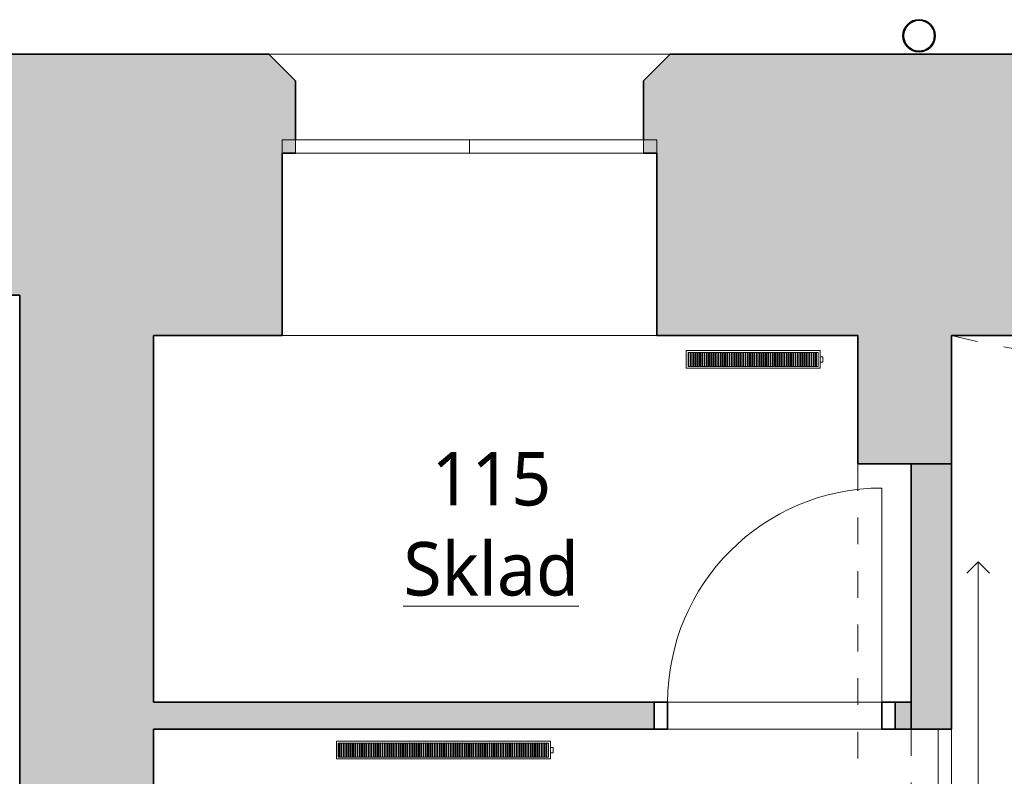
# Model space of a CAD drawing. Header units: metres. Extents: x -0.3 to 46.9, y -0.4 to 27.9.
# Tile 15 of 26: x 21.8 to 25.5, y 12.1 to 14.9. Entities that reach past the tile are written whole.
import ezdxf

# ---------------------------------------------------------------- set-up
doc = ezdxf.new("R2010")
doc.units = ezdxf.units.M
doc.linetypes.add('AV - Cerch_ 1 tecka 4mm', pattern=[0.006, 0.004, -0.001, 0, -0.001])
doc.layers.add('AV-MISTNOSTI', color=5, linetype='Continuous', lineweight=5, true_color=0x0000ff)
for name, color, linetype, lineweight in [('AV-SRAFY', 7, 'Continuous', 35), ('AV-STAVBA', 7, 'Continuous', 18), ('AV-VYBAVENI', 7, 'Continuous', 18)]:
    doc.layers.add(name, color=color, linetype=linetype, lineweight=lineweight)
doc.styles.add('Trebuchet MS_B', font='trebuc.ttf', dxfattribs={"height": 0.2})

# ---------------------------------------------------------------- blocks, each defined once
blk = doc.blocks.new('GM_Otvor_obdélníkový - 4200x4810-947040-1NP')
at = {"layer": 'AV-STAVBA', "color": 254, "linetype": 'AV - Cerch_ 1 tecka 4mm', "lineweight": 13, "true_color": 0xcccccc}
for p, q in [((-2.1, 0.175), (2.1, 0.175)), ((-2.1, -0.175), (2.1, -0.175)), ((-2.1, -0.175), (2.1, -0.175))]:
    blk.add_line(p, q, dxfattribs=at)
blk = doc.blocks.new('DO_1-L_Ocel_ - 800x1970_100-948218-1NP')
at = {"layer": 'AV-STAVBA', "color": 254, "true_color": 0xcccccc}
for p, q in [((0.4, 0.85), (0.4, 0.05)), ((-0.4, 0.05), (0.4, 0.05)), ((-0.4, -0.05), (0.4, -0.05))]:
    blk.add_line(p, q, dxfattribs=at)
at = {"layer": 'AV-STAVBA', "color": 254, "linetype": 'AV - Cerch_ 1 tecka 4mm', "true_color": 0xcccccc}
for p, q in [((-0.45, 0.05), (0.45, 0.05)), ((-0.4, 0.05), (0.4, 0.05)), ((-0.45, -0.05), (0.45, -0.05)), ((-0.4, -0.05), (0.4, -0.05))]:
    blk.add_line(p, q, dxfattribs=at)
at = {"layer": 'AV-STAVBA', "color": 254, "lineweight": 35, "true_color": 0xcccccc}
for p, q in [((-0.4, 0.05), (-0.45, 0.05)), ((-0.45, 0.05), (-0.45, -0.05)), ((-0.4, -0.05), (-0.4, 0.05)), ((0.45, 0.05), (0.4, 0.05)), ((0.4, 0.05), (0.4, -0.05)), ((0.45, -0.05), (0.45, 0.05)), ((-0.45, -0.05), (-0.4, -0.05)), ((0.4, -0.05), (0.45, -0.05))]:
    blk.add_line(p, q, dxfattribs=at)
at = {"layer": 'AV-STAVBA', "color": 254, "true_color": 0xcccccc}
blk.add_arc((0.4, 0.05), 0.8, 90, 180, dxfattribs=at)
blk = doc.blocks.new('WI_2222_bez středního sloupku - 1400x3440-1056389-1NP')
at = {"layer": 'AV-STAVBA', "color": 254, "true_color": 0xcccccc}
for p, q in [((-0.7, 0.155), (-0.7, 0.205)), ((-0.7, 0.205), (0.7, 0.205)), ((0, 0.205), (-0.65, 0.205)), ((-0.65, 0.205), (-0.65, 0.155)), ((-0.65, 0.155), (-0.65, 0.205)), ((0.65, 0.205), (0, 0.205)), ((0, 0.205), (0, 0.155)), ((0, 0.205), (0, 0.155)), ((0.65, 0.205), (0.65, 0.155)), ((0.65, 0.155), (0.65, 0.205)), ((0.7, 0.155), (0.7, 0.205)), ((-0.7, 0.155), (0.7, 0.155)), ((-0.65, 0.155), (0, 0.155)), ((0, 0.155), (0.65, 0.155))]:
    blk.add_line(p, q, dxfattribs=at)
blk = doc.blocks.new('GM_Void_valená klenba - GM_Void_valená klenba-1557071-1NP')
at = {"layer": 'AV-STAVBA', "color": 254, "linetype": 'AV - Cerch_ 1 tecka 4mm', "lineweight": 13, "true_color": 0xcccccc}
for q in [(-0.725, -2.585), (0.725, 2.585)]:
    blk.add_line((-0.725, 2.585), q, dxfattribs=at)
blk.add_arc((0, 5.3929), 2.9, 255.5225, 284.4775, dxfattribs=at)
blk = doc.blocks.new('DO_1-P_Ocel__posuvné - 1250x2000-1370342-1NP')
at = {"layer": 'AV-STAVBA', "color": 254, "true_color": 0xcccccc}
for p, q in [((-1.25, 0.175), (-1.2076, 0.2174)), ((-1.25, 0.175), (0, 0.175)), ((-1.25, 0.175), (-1.2076, 0.1326)), ((-0.625, 0.075), (0.625, 0.075)), ((-0.625, 0.025), (0.625, 0.025))]:
    blk.add_line(p, q, dxfattribs=at)
at = {"layer": 'AV-STAVBA', "color": 254, "linetype": 'AV - Cerch_ 1 tecka 4mm', "true_color": 0xcccccc}
for p, q in [((-0.625, 0.075), (0.625, 0.075)), ((-0.625, 0.025), (0.625, 0.025)), ((-0.625, -0.075), (0.625, -0.075))]:
    blk.add_line(p, q, dxfattribs=at)
blk = doc.blocks.new('GM_Dešťový svod_03 - GM_Dešťový svod_03-1503405-1NP')
at = {"layer": 'AV-STAVBA', "color": 254, "lineweight": 35, "true_color": 0xcccccc}
for radius, start, end in [(0.06, 90, 270), (0.058, 90, 270), (0.06, 270, 90), (0.058, 270, 90)]:
    blk.add_arc((25.1837, 14.8171), radius, start, end, dxfattribs=at)
blk = doc.blocks.new('D0089 - 1514 - OÚPSŘ_Benešova_rvt-1-1NP')
at = {"layer": 'AV-SRAFY', "lineweight": 18, "true_color": 0xcccccc}
h = blk.add_hatch(color=254, dxfattribs=at)
h.paths.add_polyline_path([(21.8248, 13.8482), (22.3248, 13.8482), (22.3248, 14.7482), (21.4698, 14.7482), (21.3148, 14.6029), (21.3148, 14.2982), (21.5448, 14.2982), (21.5448, 13.8482), (21.5495, 13.8482)])
h.paths.add_polyline_path([(17.6648, 13.8482), (17.9448, 13.8482), (17.9448, 14.2982), (18.1648, 14.2982), (18.1648, 14.6216), (18.0298, 14.7482), (17.4148, 14.7482), (17.4148, 13.8482), (17.525, 13.8482)])
h = blk.add_hatch(color=254, dxfattribs=at)
h.paths.add_polyline_path([(32.1048, 13.6982), (32.1048, 14.3782), (32.1548, 14.3782), (32.1548, 14.6482), (32.0548, 14.7482), (30.5548, 14.7482), (30.4548, 14.6482), (30.4548, 14.3782), (30.5048, 14.3782), (30.5048, 13.6982), (31.6108, 13.6982)])
h.paths.add_polyline_path([(35.8048, 13.6982), (37.3348, 13.6982), (37.3348, 14.7482), (35.8548, 14.7482), (35.7548, 14.6482), (35.7548, 14.3782), (35.8048, 14.3782), (35.8048, 14.1208)])
h.paths.add_polyline_path([(33.5048, 13.6982), (34.4048, 13.6982), (34.4048, 14.3782), (34.4548, 14.3782), (34.4548, 14.6482), (34.3548, 14.7482), (33.5548, 14.7482), (33.4548, 14.6482), (33.4548, 14.3782), (33.5048, 14.3782), (33.5048, 14.1208)])
h.paths.add_polyline_path([(38.6848, 13.6982), (39.1448, 13.6982), (39.1448, 14.7482), (38.6848, 14.7482), (38.6848, 14.1208)])
h.paths.add_polyline_path([(27.5863, 13.6982), (29.1048, 13.6982), (29.1048, 14.3782), (29.1548, 14.3782), (29.1548, 14.6482), (29.0548, 14.7482), (27.5548, 14.7482), (27.4548, 14.6482), (27.4548, 14.3782), (27.5048, 14.3782), (27.5048, 13.6982)])
h.paths.add_polyline_path([(26.1048, 13.6982), (26.1048, 14.3782), (26.1548, 14.3782), (26.1548, 14.6482), (26.0548, 14.7482), (24.2548, 14.7482), (24.1548, 14.6482), (24.1548, 14.3782), (24.2048, 14.3782), (24.2048, 13.6982), (26.0771, 13.6982)])
h.paths.add_polyline_path([(22.8048, 13.6982), (22.8048, 14.3782), (22.8548, 14.3782), (22.8548, 14.6482), (22.7548, 14.7482), (22.3248, 14.7482), (22.3248, 13.6982)])
h = blk.add_hatch(color=254, dxfattribs=at)
h.paths.add_polyline_path([(22.3248, 8.5282), (22.3248, 10.137), (21.8248, 10.137), (21.8248, 8.5282)])
h.paths.add_polyline_path([(21.8248, 11.987), (22.3248, 11.987), (22.3248, 13.8482), (21.8248, 13.8482), (21.8248, 12.6767)])
h = blk.add_hatch(color=254, dxfattribs=at)
h.paths.add_polyline_path([(25.3048, 8.5282), (25.3048, 9.0182), (24.9548, 9.0182), (24.9548, 8.5282)])
h.paths.add_polyline_path([(24.9548, 13.2182), (25.3048, 13.2182), (25.3048, 13.6982), (24.9548, 13.6982), (24.9548, 13.3987)])
h = blk.add_hatch(color=254, dxfattribs=at)
h.paths.add_polyline_path([(25.3048, 9.0182), (25.3048, 10.9782), (25.1548, 10.9782), (25.1548, 9.0182)])
h.paths.add_polyline_path([(25.3048, 12.2282), (25.3048, 13.2182), (25.1548, 13.2182), (25.1548, 12.2282)])
h = blk.add_hatch(color=254, dxfattribs=at)
h.paths.add_polyline_path([(24.1948, 12.2282), (24.1948, 12.3282), (22.3248, 12.3282), (22.3248, 12.2282), (24.0648, 12.2282)])
h.paths.add_polyline_path([(25.1548, 12.2282), (25.1548, 12.3282), (25.0948, 12.3282), (25.0948, 12.2282)])
at = {"layer": 'AV-STAVBA', "color": 254, "lineweight": 35, "true_color": 0xcccccc}
for p, q in [((22.3248, 14.7482), (21.4698, 14.7482)), ((22.7548, 14.7482), (22.3248, 14.7482)), ((22.8548, 14.6482), (22.7548, 14.7482)), ((24.2548, 14.7482), (24.1548, 14.6482)), ((26.0548, 14.7482), (24.2548, 14.7482)), ((22.8548, 14.4282), (22.8548, 14.6482)), ((24.1548, 14.6482), (24.1548, 14.4282)), ((22.8048, 13.6982), (22.8048, 14.3782)), ((22.8048, 14.3782), (22.8548, 14.3782)), ((24.1548, 14.3782), (24.2048, 14.3782)), ((24.2048, 14.3782), (24.2048, 13.6982)), ((21.5448, 13.8482), (21.8248, 13.8482)), ((21.8248, 13.8482), (21.8248, 11.987)), ((22.3248, 13.6982), (22.8048, 13.6982)), ((22.3248, 12.3282), (22.3248, 13.6982)), ((24.2048, 13.6982), (24.9548, 13.6982)), ((24.9548, 13.6982), (24.9548, 13.2182)), ((25.3048, 13.6982), (26.1048, 13.6982)), ((25.3048, 13.2182), (25.3048, 13.6982)), ((24.9548, 13.2182), (25.3048, 13.2182)), ((25.3048, 13.2182), (25.1548, 13.2182)), ((25.1548, 13.2182), (25.1548, 12.2282)), ((25.3048, 12.2282), (25.3048, 13.2182)), ((24.1948, 12.3282), (22.3248, 12.3282)), ((24.1948, 12.2282), (24.1948, 12.3282)), ((25.1548, 12.3282), (25.0948, 12.3282)), ((25.0948, 12.3282), (25.0948, 12.2282)), ((25.1548, 12.2282), (25.1548, 12.3282)), ((22.3248, 11.987), (22.3248, 12.2282)), ((22.3248, 12.2282), (24.1948, 12.2282)), ((25.0948, 12.2282), (25.1548, 12.2282)), ((25.1548, 12.2282), (25.3048, 12.2282))]:
    blk.add_line(p, q, dxfattribs=at)
at = {"layer": 'AV-STAVBA', "color": 254, "true_color": 0xcccccc}
for p, q in [((22.7548, 14.7482), (24.2548, 14.7482)), ((24.2048, 13.6982), (22.8048, 13.6982)), ((24.2448, 12.3282), (25.0448, 12.3282)), ((24.2448, 12.3282), (25.0448, 12.3282)), ((25.0448, 12.2282), (24.2448, 12.2282)), ((25.0448, 12.2282), (24.2448, 12.2282)), ((25.3048, 12.2282), (25.3048, 10.9782)), ((25.3048, 12.2282), (25.3048, 10.9782))]:
    blk.add_line(p, q, dxfattribs=at)
at = {"layer": 'AV-STAVBA', "color": 254, "lineweight": 18, "true_color": 0xcccccc}
for name, p in [('GM_Dešťový svod_03 - GM_Dešťový svod_03-1503405-1NP', (0, 0)), ('WI_2222_bez středního sloupku - 1400x3440-1056389-1NP', (23.5048, 14.2232)), ('GM_Void_valená klenba - GM_Void_valená klenba-1557071-1NP', (26.0298, 11.1132)), ('DO_1-L_Ocel_ - 800x1970_100-948218-1NP', (24.6448, 12.2782))]:
    blk.add_blockref(name, p, dxfattribs=at)
at = {"layer": 'AV-STAVBA', "color": 254, "lineweight": 18, "true_color": 0xcccccc, "rotation": 269.9999999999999}
for name, p in [('GM_Otvor_obdélníkový - 4200x4810-947040-1NP', (25.1298, 11.1182)), ('DO_1-P_Ocel__posuvné - 1250x2000-1370342-1NP', (25.2298, 11.6032))]:
    blk.add_blockref(name, p, dxfattribs=at)
blk = doc.blocks.new('PF_Deskový radiátor_připojení boční - 800_900_66-877498-1NP')
at = {"layer": 'AV-VYBAVENI', "color": 5, "true_color": 0x0000ff}
for p, q in [((-0.4, 0.01), (-0.41, 0.01)), ((-0.41, 0.01), (-0.41, -0.01)), ((-0.41, 0.01), (-0.41, 0.0097)), ((-0.4, 0.01), (-0.41, 0.01)), ((-0.41, 0.01), (-0.41, 0.0097)), ((-0.41, 0.01), (-0.41, 0.0097)), ((0.4, 0.033), (-0.4, 0.033)), ((-0.4, 0.033), (-0.4, -0.033)), ((-0.393, -0.026), (-0.393, 0.026)), ((-0.393, 0.026), (0.393, 0.026)), ((-0.383, 0.026), (-0.386, 0.026)), ((-0.386, 0.026), (-0.386, -0.026)), ((-0.383, -0.026), (-0.383, 0.026)), ((-0.3745, 0.026), (-0.3775, 0.026)), ((-0.3775, 0.026), (-0.3775, -0.026)), ((-0.3745, -0.026), (-0.3745, 0.026)), ((-0.366, 0.026), (-0.369, 0.026)), ((-0.369, 0.026), (-0.369, -0.026)), ((-0.366, -0.026), (-0.366, 0.026)), ((-0.3575, 0.026), (-0.3605, 0.026)), ((-0.3605, 0.026), (-0.3605, -0.026)), ((-0.3575, -0.026), (-0.3575, 0.026)), ((-0.349, 0.026), (-0.352, 0.026)), ((-0.352, 0.026), (-0.352, -0.026)), ((-0.349, -0.026), (-0.349, 0.026)), ((-0.3405, 0.026), (-0.3435, 0.026)), ((-0.3435, 0.026), (-0.3435, -0.026)), ((-0.3405, -0.026), (-0.3405, 0.026)), ((-0.332, 0.026), (-0.335, 0.026)), ((-0.335, 0.026), (-0.335, -0.026)), ((-0.332, -0.026), (-0.332, 0.026)), ((-0.3235, 0.026), (-0.3265, 0.026)), ((-0.3265, 0.026), (-0.3265, -0.026)), ((-0.3235, -0.026), (-0.3235, 0.026)), ((-0.315, 0.026), (-0.318, 0.026)), ((-0.318, 0.026), (-0.318, -0.026)), ((-0.315, -0.026), (-0.315, 0.026)), ((-0.3065, 0.026), (-0.3095, 0.026)), ((-0.3095, 0.026), (-0.3095, -0.026)), ((-0.3065, -0.026), (-0.3065, 0.026)), ((-0.298, 0.026), (-0.301, 0.026)), ((-0.301, 0.026), (-0.301, -0.026)), ((-0.298, -0.026), (-0.298, 0.026)), ((-0.2895, 0.026), (-0.2925, 0.026)), ((-0.2925, 0.026), (-0.2925, -0.026)), ((-0.2895, -0.026), (-0.2895, 0.026)), ((-0.281, 0.026), (-0.284, 0.026)), ((-0.284, 0.026), (-0.284, -0.026)), ((-0.281, -0.026), (-0.281, 0.026)), ((-0.2725, 0.026), (-0.2755, 0.026)), ((-0.2755, 0.026), (-0.2755, -0.026)), ((-0.2725, -0.026), (-0.2725, 0.026)), ((-0.264, 0.026), (-0.267, 0.026)), ((-0.267, 0.026), (-0.267, -0.026)), ((-0.264, -0.026), (-0.264, 0.026)), ((-0.2555, 0.026), (-0.2585, 0.026)), ((-0.2585, 0.026), (-0.2585, -0.026)), ((-0.2555, -0.026), (-0.2555, 0.026)), ((-0.247, 0.026), (-0.25, 0.026)), ((-0.25, 0.026), (-0.25, -0.026)), ((-0.247, -0.026), (-0.247, 0.026)), ((-0.2385, 0.026), (-0.2415, 0.026)), ((-0.2415, 0.026), (-0.2415, -0.026)), ((-0.2385, -0.026), (-0.2385, 0.026)), ((-0.23, 0.026), (-0.233, 0.026)), ((-0.233, 0.026), (-0.233, -0.026)), ((-0.23, -0.026), (-0.23, 0.026)), ((-0.2215, 0.026), (-0.2245, 0.026)), ((-0.2245, 0.026), (-0.2245, -0.026)), ((-0.2215, -0.026), (-0.2215, 0.026)), ((-0.213, 0.026), (-0.216, 0.026)), ((-0.216, 0.026), (-0.216, -0.026)), ((-0.213, -0.026), (-0.213, 0.026)), ((-0.2045, 0.026), (-0.2075, 0.026)), ((-0.2075, 0.026), (-0.2075, -0.026)), ((-0.2045, -0.026), (-0.2045, 0.026)), ((-0.196, 0.026), (-0.199, 0.026)), ((-0.199, 0.026), (-0.199, -0.026)), ((-0.196, -0.026), (-0.196, 0.026)), ((-0.1875, 0.026), (-0.1905, 0.026)), ((-0.1905, 0.026), (-0.1905, -0.026)), ((-0.1875, -0.026), (-0.1875, 0.026)), ((-0.179, 0.026), (-0.182, 0.026)), ((-0.182, 0.026), (-0.182, -0.026)), ((-0.179, -0.026), (-0.179, 0.026)), ((-0.1705, 0.026), (-0.1735, 0.026)), ((-0.1735, 0.026), (-0.1735, -0.026)), ((-0.1705, -0.026), (-0.1705, 0.026)), ((-0.162, 0.026), (-0.165, 0.026)), ((-0.165, 0.026), (-0.165, -0.026)), ((-0.162, -0.026), (-0.162, 0.026)), ((-0.1535, 0.026), (-0.1565, 0.026)), ((-0.1565, 0.026), (-0.1565, -0.026)), ((-0.1535, -0.026), (-0.1535, 0.026)), ((-0.145, 0.026), (-0.148, 0.026)), ((-0.148, 0.026), (-0.148, -0.026)), ((-0.145, -0.026), (-0.145, 0.026)), ((-0.1365, 0.026), (-0.1395, 0.026)), ((-0.1395, 0.026), (-0.1395, -0.026)), ((-0.1365, -0.026), (-0.1365, 0.026)), ((-0.128, 0.026), (-0.131, 0.026)), ((-0.131, 0.026), (-0.131, -0.026)), ((-0.128, -0.026), (-0.128, 0.026)), ((-0.1195, 0.026), (-0.1225, 0.026)), ((-0.1225, 0.026), (-0.1225, -0.026)), ((-0.1195, -0.026), (-0.1195, 0.026)), ((-0.111, 0.026), (-0.114, 0.026)), ((-0.114, 0.026), (-0.114, -0.026)), ((-0.111, -0.026), (-0.111, 0.026)), ((-0.1025, 0.026), (-0.1055, 0.026)), ((-0.1055, 0.026), (-0.1055, -0.026)), ((-0.1025, -0.026), (-0.1025, 0.026)), ((-0.094, 0.026), (-0.097, 0.026)), ((-0.097, 0.026), (-0.097, -0.026)), ((-0.094, -0.026), (-0.094, 0.026)), ((-0.0855, 0.026), (-0.0885, 0.026)), ((-0.0885, 0.026), (-0.0885, -0.026)), ((-0.0855, -0.026), (-0.0855, 0.026)), ((-0.077, 0.026), (-0.08, 0.026)), ((-0.08, 0.026), (-0.08, -0.026)), ((-0.077, -0.026), (-0.077, 0.026)), ((-0.0685, 0.026), (-0.0715, 0.026)), ((-0.0715, 0.026), (-0.0715, -0.026)), ((-0.0685, -0.026), (-0.0685, 0.026)), ((-0.06, 0.026), (-0.063, 0.026)), ((-0.063, 0.026), (-0.063, -0.026)), ((-0.06, -0.026), (-0.06, 0.026)), ((-0.0515, 0.026), (-0.0545, 0.026)), ((-0.0545, 0.026), (-0.0545, -0.026)), ((-0.0515, -0.026), (-0.0515, 0.026)), ((-0.043, 0.026), (-0.046, 0.026)), ((-0.046, 0.026), (-0.046, -0.026)), ((-0.043, -0.026), (-0.043, 0.026)), ((-0.0345, 0.026), (-0.0375, 0.026)), ((-0.0375, 0.026), (-0.0375, -0.026)), ((-0.0345, -0.026), (-0.0345, 0.026)), ((-0.026, 0.026), (-0.029, 0.026)), ((-0.029, 0.026), (-0.029, -0.026)), ((-0.026, -0.026), (-0.026, 0.026)), ((-0.0175, 0.026), (-0.0205, 0.026)), ((-0.0205, 0.026), (-0.0205, -0.026)), ((-0.0175, -0.026), (-0.0175, 0.026)), ((-0.009, 0.026), (-0.012, 0.026)), ((-0.012, 0.026), (-0.012, -0.026)), ((-0.009, -0.026), (-0.009, 0.026)), ((-0.0005, 0.026), (-0.0035, 0.026)), ((-0.0035, 0.026), (-0.0035, -0.026)), ((-0.0005, -0.026), (-0.0005, 0.026)), ((0.008, 0.026), (0.005, 0.026)), ((0.005, 0.026), (0.005, -0.026)), ((0.008, -0.026), (0.008, 0.026)), ((0.0165, 0.026), (0.0135, 0.026)), ((0.0135, 0.026), (0.0135, -0.026)), ((0.0165, -0.026), (0.0165, 0.026)), ((0.025, 0.026), (0.022, 0.026)), ((0.022, 0.026), (0.022, -0.026)), ((0.025, -0.026), (0.025, 0.026)), ((0.0335, 0.026), (0.0305, 0.026)), ((0.0305, 0.026), (0.0305, -0.026)), ((0.0335, -0.026), (0.0335, 0.026)), ((0.042, 0.026), (0.039, 0.026)), ((0.039, 0.026), (0.039, -0.026)), ((0.042, -0.026), (0.042, 0.026)), ((0.0505, 0.026), (0.0475, 0.026)), ((0.0475, 0.026), (0.0475, -0.026)), ((0.0505, -0.026), (0.0505, 0.026)), ((0.059, 0.026), (0.056, 0.026)), ((0.056, 0.026), (0.056, -0.026)), ((0.059, -0.026), (0.059, 0.026)), ((0.0675, 0.026), (0.0645, 0.026)), ((0.0645, 0.026), (0.0645, -0.026)), ((0.0675, -0.026), (0.0675, 0.026)), ((0.076, 0.026), (0.073, 0.026)), ((0.073, 0.026), (0.073, -0.026)), ((0.076, -0.026), (0.076, 0.026)), ((0.0845, 0.026), (0.0815, 0.026)), ((0.0815, 0.026), (0.0815, -0.026)), ((0.0845, -0.026), (0.0845, 0.026)), ((0.093, 0.026), (0.09, 0.026)), ((0.09, 0.026), (0.09, -0.026)), ((0.093, -0.026), (0.093, 0.026)), ((0.1015, 0.026), (0.0985, 0.026)), ((0.0985, 0.026), (0.0985, -0.026)), ((0.1015, -0.026), (0.1015, 0.026)), ((0.11, 0.026), (0.107, 0.026)), ((0.107, 0.026), (0.107, -0.026)), ((0.11, -0.026), (0.11, 0.026)), ((0.1185, 0.026), (0.1155, 0.026)), ((0.1155, 0.026), (0.1155, -0.026)), ((0.1185, -0.026), (0.1185, 0.026)), ((0.127, 0.026), (0.124, 0.026)), ((0.124, 0.026), (0.124, -0.026)), ((0.127, -0.026), (0.127, 0.026)), ((0.1355, 0.026), (0.1325, 0.026)), ((0.1325, 0.026), (0.1325, -0.026)), ((0.1355, -0.026), (0.1355, 0.026)), ((0.144, 0.026), (0.141, 0.026)), ((0.141, 0.026), (0.141, -0.026)), ((0.144, -0.026), (0.144, 0.026)), ((0.1525, 0.026), (0.1495, 0.026)), ((0.1495, 0.026), (0.1495, -0.026)), ((0.1525, -0.026), (0.1525, 0.026)), ((0.161, 0.026), (0.158, 0.026)), ((0.158, 0.026), (0.158, -0.026)), ((0.161, -0.026), (0.161, 0.026)), ((0.1695, 0.026), (0.1665, 0.026)), ((0.1665, 0.026), (0.1665, -0.026)), ((0.1695, -0.026), (0.1695, 0.026)), ((0.178, 0.026), (0.175, 0.026)), ((0.175, 0.026), (0.175, -0.026)), ((0.178, -0.026), (0.178, 0.026)), ((0.1865, 0.026), (0.1835, 0.026)), ((0.1835, 0.026), (0.1835, -0.026)), ((0.1865, -0.026), (0.1865, 0.026)), ((0.195, 0.026), (0.192, 0.026)), ((0.192, 0.026), (0.192, -0.026)), ((0.195, -0.026), (0.195, 0.026)), ((0.2035, 0.026), (0.2005, 0.026)), ((0.2005, 0.026), (0.2005, -0.026)), ((0.2035, -0.026), (0.2035, 0.026)), ((0.212, 0.026), (0.209, 0.026)), ((0.209, 0.026), (0.209, -0.026)), ((0.212, -0.026), (0.212, 0.026)), ((0.2205, 0.026), (0.2175, 0.026)), ((0.2175, 0.026), (0.2175, -0.026)), ((0.2205, -0.026), (0.2205, 0.026)), ((0.229, 0.026), (0.226, 0.026)), ((0.226, 0.026), (0.226, -0.026)), ((0.229, -0.026), (0.229, 0.026)), ((0.2375, 0.026), (0.2345, 0.026)), ((0.2345, 0.026), (0.2345, -0.026)), ((0.2375, -0.026), (0.2375, 0.026)), ((0.246, 0.026), (0.243, 0.026)), ((0.243, 0.026), (0.243, -0.026)), ((0.246, -0.026), (0.246, 0.026)), ((0.2545, 0.026), (0.2515, 0.026)), ((0.2515, 0.026), (0.2515, -0.026)), ((0.2545, -0.026), (0.2545, 0.026)), ((0.263, 0.026), (0.26, 0.026)), ((0.26, 0.026), (0.26, -0.026)), ((0.263, -0.026), (0.263, 0.026)), ((0.2715, 0.026), (0.2685, 0.026)), ((0.2685, 0.026), (0.2685, -0.026)), ((0.2715, -0.026), (0.2715, 0.026)), ((0.28, 0.026), (0.277, 0.026)), ((0.277, 0.026), (0.277, -0.026)), ((0.28, -0.026), (0.28, 0.026)), ((0.2885, 0.026), (0.2855, 0.026)), ((0.2855, 0.026), (0.2855, -0.026)), ((0.2885, -0.026), (0.2885, 0.026)), ((0.297, 0.026), (0.294, 0.026)), ((0.294, 0.026), (0.294, -0.026)), ((0.297, -0.026), (0.297, 0.026)), ((0.3055, 0.026), (0.3025, 0.026)), ((0.3025, 0.026), (0.3025, -0.026)), ((0.3055, -0.026), (0.3055, 0.026)), ((0.314, 0.026), (0.311, 0.026)), ((0.311, 0.026), (0.311, -0.026)), ((0.314, -0.026), (0.314, 0.026)), ((0.3225, 0.026), (0.3195, 0.026)), ((0.3195, 0.026), (0.3195, -0.026)), ((0.3225, -0.026), (0.3225, 0.026)), ((0.331, 0.026), (0.328, 0.026)), ((0.328, 0.026), (0.328, -0.026)), ((0.331, -0.026), (0.331, 0.026)), ((0.3395, 0.026), (0.3365, 0.026)), ((0.3365, 0.026), (0.3365, -0.026)), ((0.3395, -0.026), (0.3395, 0.026)), ((0.348, 0.026), (0.345, 0.026)), ((0.345, 0.026), (0.345, -0.026)), ((0.348, -0.026), (0.348, 0.026)), ((0.3565, 0.026), (0.3535, 0.026)), ((0.3535, 0.026), (0.3535, -0.026)), ((0.3565, -0.026), (0.3565, 0.026)), ((0.365, 0.026), (0.362, 0.026)), ((0.362, 0.026), (0.362, -0.026)), ((0.365, -0.026), (0.365, 0.026)), ((0.3735, 0.026), (0.3705, 0.026)), ((0.3705, 0.026), (0.3705, -0.026)), ((0.3735, -0.026), (0.3735, 0.026)), ((0.382, 0.026), (0.379, 0.026)), ((0.379, 0.026), (0.379, -0.026)), ((0.382, -0.026), (0.382, 0.026)), ((0.3905, 0.026), (0.3875, 0.026)), ((0.3875, 0.026), (0.3875, -0.026)), ((0.3905, -0.026), (0.3905, 0.026)), ((0.393, 0.026), (0.393, -0.026)), ((0.4, -0.033), (0.4, 0.033)), ((-0.41, -0.0097), (-0.41, -0.01)), ((-0.41, -0.0097), (-0.41, -0.01)), ((-0.41, -0.0097), (-0.41, -0.01)), ((-0.41, -0.01), (-0.4, -0.01)), ((-0.41, -0.01), (-0.4, -0.01)), ((-0.4, -0.033), (0.4, -0.033)), ((0.393, -0.026), (-0.393, -0.026)), ((-0.386, -0.026), (-0.383, -0.026)), ((-0.3775, -0.026), (-0.3745, -0.026)), ((-0.369, -0.026), (-0.366, -0.026)), ((-0.3605, -0.026), (-0.3575, -0.026)), ((-0.352, -0.026), (-0.349, -0.026)), ((-0.3435, -0.026), (-0.3405, -0.026)), ((-0.335, -0.026), (-0.332, -0.026)), ((-0.3265, -0.026), (-0.3235, -0.026)), ((-0.318, -0.026), (-0.315, -0.026)), ((-0.3095, -0.026), (-0.3065, -0.026)), ((-0.301, -0.026), (-0.298, -0.026)), ((-0.2925, -0.026), (-0.2895, -0.026)), ((-0.284, -0.026), (-0.281, -0.026)), ((-0.2755, -0.026), (-0.2725, -0.026)), ((-0.267, -0.026), (-0.264, -0.026)), ((-0.2585, -0.026), (-0.2555, -0.026)), ((-0.25, -0.026), (-0.247, -0.026)), ((-0.2415, -0.026), (-0.2385, -0.026)), ((-0.233, -0.026), (-0.23, -0.026)), ((-0.2245, -0.026), (-0.2215, -0.026)), ((-0.216, -0.026), (-0.213, -0.026)), ((-0.2075, -0.026), (-0.2045, -0.026)), ((-0.199, -0.026), (-0.196, -0.026)), ((-0.1905, -0.026), (-0.1875, -0.026)), ((-0.182, -0.026), (-0.179, -0.026)), ((-0.1735, -0.026), (-0.1705, -0.026)), ((-0.165, -0.026), (-0.162, -0.026)), ((-0.1565, -0.026), (-0.1535, -0.026)), ((-0.148, -0.026), (-0.145, -0.026)), ((-0.1395, -0.026), (-0.1365, -0.026)), ((-0.131, -0.026), (-0.128, -0.026)), ((-0.1225, -0.026), (-0.1195, -0.026)), ((-0.114, -0.026), (-0.111, -0.026)), ((-0.1055, -0.026), (-0.1025, -0.026)), ((-0.097, -0.026), (-0.094, -0.026)), ((-0.0885, -0.026), (-0.0855, -0.026)), ((-0.08, -0.026), (-0.077, -0.026)), ((-0.0715, -0.026), (-0.0685, -0.026)), ((-0.063, -0.026), (-0.06, -0.026)), ((-0.0545, -0.026), (-0.0515, -0.026)), ((-0.046, -0.026), (-0.043, -0.026)), ((-0.0375, -0.026), (-0.0345, -0.026)), ((-0.029, -0.026), (-0.026, -0.026)), ((-0.0205, -0.026), (-0.0175, -0.026)), ((-0.012, -0.026), (-0.009, -0.026)), ((-0.0035, -0.026), (-0.0005, -0.026)), ((0.005, -0.026), (0.008, -0.026)), ((0.0135, -0.026), (0.0165, -0.026)), ((0.022, -0.026), (0.025, -0.026)), ((0.0305, -0.026), (0.0335, -0.026)), ((0.039, -0.026), (0.042, -0.026)), ((0.0475, -0.026), (0.0505, -0.026)), ((0.056, -0.026), (0.059, -0.026)), ((0.0645, -0.026), (0.0675, -0.026)), ((0.073, -0.026), (0.076, -0.026)), ((0.0815, -0.026), (0.0845, -0.026)), ((0.09, -0.026), (0.093, -0.026)), ((0.0985, -0.026), (0.1015, -0.026)), ((0.107, -0.026), (0.11, -0.026)), ((0.1155, -0.026), (0.1185, -0.026)), ((0.124, -0.026), (0.127, -0.026)), ((0.1325, -0.026), (0.1355, -0.026)), ((0.141, -0.026), (0.144, -0.026)), ((0.1495, -0.026), (0.1525, -0.026)), ((0.158, -0.026), (0.161, -0.026)), ((0.1665, -0.026), (0.1695, -0.026)), ((0.175, -0.026), (0.178, -0.026)), ((0.1835, -0.026), (0.1865, -0.026)), ((0.192, -0.026), (0.195, -0.026)), ((0.2005, -0.026), (0.2035, -0.026)), ((0.209, -0.026), (0.212, -0.026)), ((0.2175, -0.026), (0.2205, -0.026)), ((0.226, -0.026), (0.229, -0.026)), ((0.2345, -0.026), (0.2375, -0.026)), ((0.243, -0.026), (0.246, -0.026)), ((0.2515, -0.026), (0.2545, -0.026)), ((0.26, -0.026), (0.263, -0.026)), ((0.2685, -0.026), (0.2715, -0.026)), ((0.277, -0.026), (0.28, -0.026)), ((0.2855, -0.026), (0.2885, -0.026)), ((0.294, -0.026), (0.297, -0.026)), ((0.3025, -0.026), (0.3055, -0.026)), ((0.311, -0.026), (0.314, -0.026)), ((0.3195, -0.026), (0.3225, -0.026)), ((0.328, -0.026), (0.331, -0.026)), ((0.3365, -0.026), (0.3395, -0.026)), ((0.345, -0.026), (0.348, -0.026)), ((0.3535, -0.026), (0.3565, -0.026)), ((0.362, -0.026), (0.365, -0.026)), ((0.3705, -0.026), (0.3735, -0.026)), ((0.379, -0.026), (0.382, -0.026)), ((0.3875, -0.026), (0.3905, -0.026))]:
    blk.add_line(p, q, dxfattribs=at)
blk = doc.blocks.new('PF_Deskový radiátor_připojení boční - 500_900_66-878579-1NP')
at = {"layer": 'AV-VYBAVENI', "color": 5, "true_color": 0x0000ff}
for p, q in [((-0.25, 0.01), (-0.26, 0.01)), ((-0.26, 0.01), (-0.26, -0.01)), ((-0.26, 0.01), (-0.26, 0.0097)), ((-0.25, 0.01), (-0.26, 0.01)), ((-0.26, 0.01), (-0.26, 0.0097)), ((-0.26, 0.01), (-0.26, 0.0097)), ((0.25, 0.033), (-0.25, 0.033)), ((-0.25, 0.033), (-0.25, -0.033)), ((-0.243, -0.026), (-0.243, 0.026)), ((-0.243, 0.026), (0.243, 0.026)), ((-0.233, 0.026), (-0.236, 0.026)), ((-0.236, 0.026), (-0.236, -0.026)), ((-0.233, -0.026), (-0.233, 0.026)), ((-0.2245, 0.026), (-0.2275, 0.026)), ((-0.2275, 0.026), (-0.2275, -0.026)), ((-0.2245, -0.026), (-0.2245, 0.026)), ((-0.216, 0.026), (-0.219, 0.026)), ((-0.219, 0.026), (-0.219, -0.026)), ((-0.216, -0.026), (-0.216, 0.026)), ((-0.2075, 0.026), (-0.2105, 0.026)), ((-0.2105, 0.026), (-0.2105, -0.026)), ((-0.2075, -0.026), (-0.2075, 0.026)), ((-0.199, 0.026), (-0.202, 0.026)), ((-0.202, 0.026), (-0.202, -0.026)), ((-0.199, -0.026), (-0.199, 0.026)), ((-0.1905, 0.026), (-0.1935, 0.026)), ((-0.1935, 0.026), (-0.1935, -0.026)), ((-0.1905, -0.026), (-0.1905, 0.026)), ((-0.182, 0.026), (-0.185, 0.026)), ((-0.185, 0.026), (-0.185, -0.026)), ((-0.182, -0.026), (-0.182, 0.026)), ((-0.1735, 0.026), (-0.1765, 0.026)), ((-0.1765, 0.026), (-0.1765, -0.026)), ((-0.1735, -0.026), (-0.1735, 0.026)), ((-0.165, 0.026), (-0.168, 0.026)), ((-0.168, 0.026), (-0.168, -0.026)), ((-0.165, -0.026), (-0.165, 0.026)), ((-0.1565, 0.026), (-0.1595, 0.026)), ((-0.1595, 0.026), (-0.1595, -0.026)), ((-0.1565, -0.026), (-0.1565, 0.026)), ((-0.148, 0.026), (-0.151, 0.026)), ((-0.151, 0.026), (-0.151, -0.026)), ((-0.148, -0.026), (-0.148, 0.026)), ((-0.1395, 0.026), (-0.1425, 0.026)), ((-0.1425, 0.026), (-0.1425, -0.026)), ((-0.1395, -0.026), (-0.1395, 0.026)), ((-0.131, 0.026), (-0.134, 0.026)), ((-0.134, 0.026), (-0.134, -0.026)), ((-0.131, -0.026), (-0.131, 0.026)), ((-0.1225, 0.026), (-0.1255, 0.026)), ((-0.1255, 0.026), (-0.1255, -0.026)), ((-0.1225, -0.026), (-0.1225, 0.026)), ((-0.114, 0.026), (-0.117, 0.026)), ((-0.117, 0.026), (-0.117, -0.026)), ((-0.114, -0.026), (-0.114, 0.026)), ((-0.1055, 0.026), (-0.1085, 0.026)), ((-0.1085, 0.026), (-0.1085, -0.026)), ((-0.1055, -0.026), (-0.1055, 0.026)), ((-0.097, 0.026), (-0.1, 0.026)), ((-0.1, 0.026), (-0.1, -0.026)), ((-0.097, -0.026), (-0.097, 0.026)), ((-0.0885, 0.026), (-0.0915, 0.026)), ((-0.0915, 0.026), (-0.0915, -0.026)), ((-0.0885, -0.026), (-0.0885, 0.026)), ((-0.08, 0.026), (-0.083, 0.026)), ((-0.083, 0.026), (-0.083, -0.026)), ((-0.08, -0.026), (-0.08, 0.026)), ((-0.0715, 0.026), (-0.0745, 0.026)), ((-0.0745, 0.026), (-0.0745, -0.026)), ((-0.0715, -0.026), (-0.0715, 0.026)), ((-0.063, 0.026), (-0.066, 0.026)), ((-0.066, 0.026), (-0.066, -0.026)), ((-0.063, -0.026), (-0.063, 0.026)), ((-0.0545, 0.026), (-0.0575, 0.026)), ((-0.0575, 0.026), (-0.0575, -0.026)), ((-0.0545, -0.026), (-0.0545, 0.026)), ((-0.046, 0.026), (-0.049, 0.026)), ((-0.049, 0.026), (-0.049, -0.026)), ((-0.046, -0.026), (-0.046, 0.026)), ((-0.0375, 0.026), (-0.0405, 0.026)), ((-0.0405, 0.026), (-0.0405, -0.026)), ((-0.0375, -0.026), (-0.0375, 0.026)), ((-0.029, 0.026), (-0.032, 0.026)), ((-0.032, 0.026), (-0.032, -0.026)), ((-0.029, -0.026), (-0.029, 0.026)), ((-0.0205, 0.026), (-0.0235, 0.026)), ((-0.0235, 0.026), (-0.0235, -0.026)), ((-0.0205, -0.026), (-0.0205, 0.026)), ((-0.012, 0.026), (-0.015, 0.026)), ((-0.015, 0.026), (-0.015, -0.026)), ((-0.012, -0.026), (-0.012, 0.026)), ((-0.0035, 0.026), (-0.0065, 0.026)), ((-0.0065, 0.026), (-0.0065, -0.026)), ((-0.0035, -0.026), (-0.0035, 0.026)), ((0.005, 0.026), (0.002, 0.026)), ((0.002, 0.026), (0.002, -0.026)), ((0.005, -0.026), (0.005, 0.026)), ((0.0135, 0.026), (0.0105, 0.026)), ((0.0105, 0.026), (0.0105, -0.026)), ((0.0135, -0.026), (0.0135, 0.026)), ((0.022, 0.026), (0.019, 0.026)), ((0.019, 0.026), (0.019, -0.026)), ((0.022, -0.026), (0.022, 0.026)), ((0.0305, 0.026), (0.0275, 0.026)), ((0.0275, 0.026), (0.0275, -0.026)), ((0.0305, -0.026), (0.0305, 0.026)), ((0.039, 0.026), (0.036, 0.026)), ((0.036, 0.026), (0.036, -0.026)), ((0.039, -0.026), (0.039, 0.026)), ((0.0475, 0.026), (0.0445, 0.026)), ((0.0445, 0.026), (0.0445, -0.026)), ((0.0475, -0.026), (0.0475, 0.026)), ((0.056, 0.026), (0.053, 0.026)), ((0.053, 0.026), (0.053, -0.026)), ((0.056, -0.026), (0.056, 0.026)), ((0.0645, 0.026), (0.0615, 0.026)), ((0.0615, 0.026), (0.0615, -0.026)), ((0.0645, -0.026), (0.0645, 0.026)), ((0.073, 0.026), (0.07, 0.026)), ((0.07, 0.026), (0.07, -0.026)), ((0.073, -0.026), (0.073, 0.026)), ((0.0815, 0.026), (0.0785, 0.026)), ((0.0785, 0.026), (0.0785, -0.026)), ((0.0815, -0.026), (0.0815, 0.026)), ((0.09, 0.026), (0.087, 0.026)), ((0.087, 0.026), (0.087, -0.026)), ((0.09, -0.026), (0.09, 0.026)), ((0.0985, 0.026), (0.0955, 0.026)), ((0.0955, 0.026), (0.0955, -0.026)), ((0.0985, -0.026), (0.0985, 0.026)), ((0.107, 0.026), (0.104, 0.026)), ((0.104, 0.026), (0.104, -0.026)), ((0.107, -0.026), (0.107, 0.026)), ((0.1155, 0.026), (0.1125, 0.026)), ((0.1125, 0.026), (0.1125, -0.026)), ((0.1155, -0.026), (0.1155, 0.026)), ((0.124, 0.026), (0.121, 0.026)), ((0.121, 0.026), (0.121, -0.026)), ((0.124, -0.026), (0.124, 0.026)), ((0.1325, 0.026), (0.1295, 0.026)), ((0.1295, 0.026), (0.1295, -0.026)), ((0.1325, -0.026), (0.1325, 0.026)), ((0.141, 0.026), (0.138, 0.026)), ((0.138, 0.026), (0.138, -0.026)), ((0.141, -0.026), (0.141, 0.026)), ((0.1495, 0.026), (0.1465, 0.026)), ((0.1465, 0.026), (0.1465, -0.026)), ((0.1495, -0.026), (0.1495, 0.026)), ((0.158, 0.026), (0.155, 0.026)), ((0.155, 0.026), (0.155, -0.026)), ((0.158, -0.026), (0.158, 0.026)), ((0.1665, 0.026), (0.1635, 0.026)), ((0.1635, 0.026), (0.1635, -0.026)), ((0.1665, -0.026), (0.1665, 0.026)), ((0.175, 0.026), (0.172, 0.026)), ((0.172, 0.026), (0.172, -0.026)), ((0.175, -0.026), (0.175, 0.026)), ((0.1835, 0.026), (0.1805, 0.026)), ((0.1805, 0.026), (0.1805, -0.026)), ((0.1835, -0.026), (0.1835, 0.026)), ((0.192, 0.026), (0.189, 0.026)), ((0.189, 0.026), (0.189, -0.026)), ((0.192, -0.026), (0.192, 0.026)), ((0.2005, 0.026), (0.1975, 0.026)), ((0.1975, 0.026), (0.1975, -0.026)), ((0.2005, -0.026), (0.2005, 0.026)), ((0.209, 0.026), (0.206, 0.026)), ((0.206, 0.026), (0.206, -0.026)), ((0.209, -0.026), (0.209, 0.026)), ((0.2175, 0.026), (0.2145, 0.026)), ((0.2145, 0.026), (0.2145, -0.026)), ((0.2175, -0.026), (0.2175, 0.026)), ((0.226, 0.026), (0.223, 0.026)), ((0.223, 0.026), (0.223, -0.026)), ((0.226, -0.026), (0.226, 0.026)), ((0.2345, 0.026), (0.2315, 0.026)), ((0.2315, 0.026), (0.2315, -0.026)), ((0.2345, -0.026), (0.2345, 0.026)), ((0.243, 0.026), (0.24, 0.026)), ((0.24, 0.026), (0.24, -0.026)), ((0.243, -0.026), (0.243, 0.026)), ((0.243, 0.026), (0.243, -0.026)), ((0.25, -0.033), (0.25, 0.033)), ((-0.26, -0.0097), (-0.26, -0.01)), ((-0.26, -0.0097), (-0.26, -0.01)), ((-0.26, -0.0097), (-0.26, -0.01)), ((-0.26, -0.01), (-0.25, -0.01)), ((-0.26, -0.01), (-0.25, -0.01)), ((-0.25, -0.033), (0.25, -0.033)), ((0.243, -0.026), (-0.243, -0.026)), ((-0.236, -0.026), (-0.233, -0.026)), ((-0.2275, -0.026), (-0.2245, -0.026)), ((-0.219, -0.026), (-0.216, -0.026)), ((-0.2105, -0.026), (-0.2075, -0.026)), ((-0.202, -0.026), (-0.199, -0.026)), ((-0.1935, -0.026), (-0.1905, -0.026)), ((-0.185, -0.026), (-0.182, -0.026)), ((-0.1765, -0.026), (-0.1735, -0.026)), ((-0.168, -0.026), (-0.165, -0.026)), ((-0.1595, -0.026), (-0.1565, -0.026)), ((-0.151, -0.026), (-0.148, -0.026)), ((-0.1425, -0.026), (-0.1395, -0.026)), ((-0.134, -0.026), (-0.131, -0.026)), ((-0.1255, -0.026), (-0.1225, -0.026)), ((-0.117, -0.026), (-0.114, -0.026)), ((-0.1085, -0.026), (-0.1055, -0.026)), ((-0.1, -0.026), (-0.097, -0.026)), ((-0.0915, -0.026), (-0.0885, -0.026)), ((-0.083, -0.026), (-0.08, -0.026)), ((-0.0745, -0.026), (-0.0715, -0.026)), ((-0.066, -0.026), (-0.063, -0.026)), ((-0.0575, -0.026), (-0.0545, -0.026)), ((-0.049, -0.026), (-0.046, -0.026)), ((-0.0405, -0.026), (-0.0375, -0.026)), ((-0.032, -0.026), (-0.029, -0.026)), ((-0.0235, -0.026), (-0.0205, -0.026)), ((-0.015, -0.026), (-0.012, -0.026)), ((-0.0065, -0.026), (-0.0035, -0.026)), ((0.002, -0.026), (0.005, -0.026)), ((0.0105, -0.026), (0.0135, -0.026)), ((0.019, -0.026), (0.022, -0.026)), ((0.0275, -0.026), (0.0305, -0.026)), ((0.036, -0.026), (0.039, -0.026)), ((0.0445, -0.026), (0.0475, -0.026)), ((0.053, -0.026), (0.056, -0.026)), ((0.0615, -0.026), (0.0645, -0.026)), ((0.07, -0.026), (0.073, -0.026)), ((0.0785, -0.026), (0.0815, -0.026)), ((0.087, -0.026), (0.09, -0.026)), ((0.0955, -0.026), (0.0985, -0.026)), ((0.104, -0.026), (0.107, -0.026)), ((0.1125, -0.026), (0.1155, -0.026)), ((0.121, -0.026), (0.124, -0.026)), ((0.1295, -0.026), (0.1325, -0.026)), ((0.138, -0.026), (0.141, -0.026)), ((0.1465, -0.026), (0.1495, -0.026)), ((0.155, -0.026), (0.158, -0.026)), ((0.1635, -0.026), (0.1665, -0.026)), ((0.172, -0.026), (0.175, -0.026)), ((0.1805, -0.026), (0.1835, -0.026)), ((0.189, -0.026), (0.192, -0.026)), ((0.1975, -0.026), (0.2005, -0.026)), ((0.206, -0.026), (0.209, -0.026)), ((0.2145, -0.026), (0.2175, -0.026)), ((0.223, -0.026), (0.226, -0.026)), ((0.2315, -0.026), (0.2345, -0.026)), ((0.24, -0.026), (0.243, -0.026))]:
    blk.add_line(p, q, dxfattribs=at)

msp = doc.modelspace()

# ---------------------------------------------------------------- block references
at = {"lineweight": 5}
msp.add_blockref('D0089 - 1514 - OÚPSŘ_Benešova_rvt-1-1NP', (0, 0), dxfattribs=at)
at = {"layer": 'AV-VYBAVENI', "color": 5, "true_color": 0x0000ff, "rotation": 180}
for name, p in [('PF_Deskový radiátor_připojení boční - 500_900_66-878579-1NP', (24.5644, 13.6082)), ('PF_Deskový radiátor_připojení boční - 800_900_66-877498-1NP', (23.4074, 12.1494))]:
    msp.add_blockref(name, p, dxfattribs=at)

# ---------------------------------------------------------------- texts
at = {"layer": 'AV-MISTNOSTI', "char_height": 0.2, "attachment_point": 1, "style": 'Trebuchet MS_B'}
for s, insert, width in [('115', (23.3631, 13.263), 0.601266), ('\\LSklad', (23.2576, 12.9267), 0.857806)]:
    msp.add_mtext(s, dxfattribs=dict(at, insert=insert, width=width))

doc.saveas('drawing.dxf')
